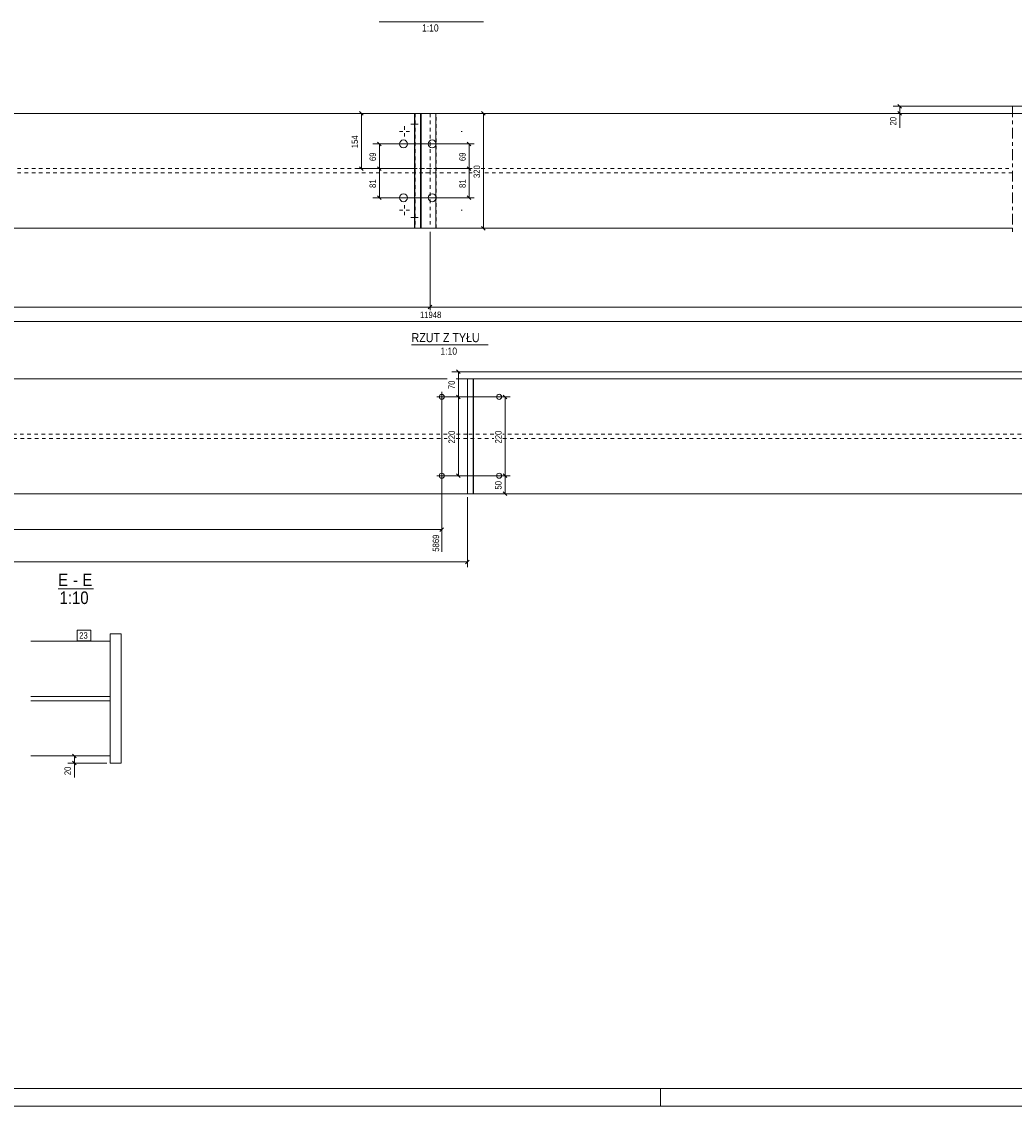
# Model space of a CAD drawing. Header units: millimetres. Extents: x 0 to 914, y 0 to 610.
# Tile 2 of 7: x 316 to 593, y 0 to 302. Entities that reach past the tile are written whole.
import ezdxf

# ---------------------------------------------------------------- set-up
doc = ezdxf.new("R2010")
doc.units = ezdxf.units.MM
for name, pattern in [('XKITLINE00', [0]), ('XKITLINE01', [4, 1, -1, 1, -1]), ('XKITLINE02', [4, 2, -2]), ('XKITLINE03', [6, 3, -1, 1, -1])]:
    doc.linetypes.add(name, pattern=pattern)
for name, color, linetype, lineweight in [('Arkusz rysunku', 3, 'Continuous', 0), ('Element', 2, 'Continuous', 0), ('Inny typ obiektu', 7, 'Continuous', 0), ('Wymiar', 4, 'Continuous', 0), ('Znak elementu', 2, 'Continuous', 0), ('Śruba', 3, 'Continuous', 0)]:
    doc.layers.add(name, color=color, linetype=linetype, lineweight=lineweight)
doc.styles.add('ARIAL', font='ARIAL.TTF')

msp = doc.modelspace()

# ---------------------------------------------------------------- linework, layer by layer
at = {"layer": 'Arkusz rysunku', "linetype": 'XKITLINE00', "lineweight": 0}
for p, q in [((5, 5), (909, 5)), ((494, 0), (494, 5)), ((0, 0), (914, 0))]:
    msp.add_line(p, q, dxfattribs=at)
at = {"layer": 'Element', "linetype": 'XKITLINE03', "lineweight": 0}
msp.add_line((592.09, 278.75), (592.09, 242.75), dxfattribs=at)
msp.add_line((592.09, 278.75), (592.09, 242.75), dxfattribs=at)
at = {"layer": 'Element', "linetype": 'XKITLINE00', "lineweight": 0}
for p, q in [((425.5, 276.75), (268.42, 276.75)), ((425.53, 276.75), (425.5, 276.75)), ((425.5, 244.75), (425.5, 276.75)), ((425.53, 276.75), (425.53, 244.75)), ((427.25, 276.75), (425.53, 276.75)), ((427.13, 244.75), (427.13, 276.75)), ((427.25, 244.75), (427.25, 276.75)), ((427.25, 276.75), (592.09, 276.75)), ((427.3, 276.75), (427.3, 244.75)), ((427.25, 260.15), (427.25, 261.35)), ((425.53, 244.75), (268.42, 244.75)), ((425.53, 244.75), (427.25, 244.75)), ((427.3, 244.75), (427.25, 244.75)), ((427.3, 244.75), (592.09, 244.75)), ((279.7, 202.75), (434.58, 202.75)), ((437.1, 202.75), (440.21, 202.75)), ((441.84, 202.75), (440.21, 202.75)), ((440.21, 170.75), (440.21, 202.75)), ((440.24, 170.75), (440.24, 202.75)), ((441.84, 170.75), (441.84, 202.75)), ((441.84, 202.75), (602.47, 202.75)), ((441.91, 202.75), (441.91, 170.75)), ((279.7, 170.75), (440.21, 170.75)), ((441.84, 170.75), (440.21, 170.75)), ((602.47, 170.75), (441.84, 170.75)), ((340.73, 95.65), (340.73, 131.65)), ((340.73, 131.65), (343.73, 131.65)), ((340.73, 131.65), (340.73, 95.65)), ((340.73, 131.65), (343.73, 131.65)), ((343.73, 131.65), (343.73, 95.65)), ((343.73, 95.65), (343.73, 131.65)), ((340.73, 129.65), (318.54, 129.65)), ((340.73, 114.25), (318.54, 114.25)), ((318.54, 114.25), (340.73, 114.25)), ((340.73, 113.05), (318.54, 113.05)), ((318.54, 113.05), (340.73, 113.05)), ((340.73, 113.05), (340.73, 114.25)), ((340.73, 113.05), (340.73, 114.25)), ((340.73, 113.05), (340.73, 113.05)), ((340.73, 97.65), (318.54, 97.65)), ((343.73, 95.65), (340.73, 95.65)), ((340.73, 95.65), (343.73, 95.65))]:
    msp.add_line(p, q, dxfattribs=at)
at = {"layer": 'Element', "linetype": 'XKITLINE01', "lineweight": 0}
for p, q in [((268.42, 276.75), (429.84, 276.75)), ((425.53, 276.75), (425.65, 276.75)), ((431.47, 276.75), (425.53, 276.75)), ((425.65, 276.75), (425.65, 244.75)), ((427.25, 276.75), (427.3, 276.75)), ((429.84, 276.75), (429.84, 244.75)), ((429.87, 276.75), (429.87, 244.75)), ((592.09, 276.75), (431.44, 276.75)), ((431.44, 276.75), (431.44, 244.75)), ((431.47, 244.75), (431.47, 276.75)), ((431.54, 244.75), (431.54, 276.75)), ((429.84, 261.35), (268.42, 261.35)), ((429.84, 260.15), (268.42, 260.15)), ((425.65, 260.15), (425.65, 261.35)), ((427.25, 261.35), (441.58, 261.35)), ((441.58, 260.15), (427.25, 260.15)), ((429.84, 260.15), (429.84, 261.35)), ((431.44, 260.15), (431.44, 261.35)), ((444.1, 261.35), (592.09, 261.35)), ((592.09, 260.15), (444.1, 260.15)), ((268.42, 244.75), (429.84, 244.75)), ((425.65, 244.75), (425.5, 244.75)), ((431.47, 244.75), (427.25, 244.75)), ((431.44, 244.75), (592.09, 244.75)), ((440.21, 202.75), (437.5, 202.75)), ((441.81, 202.75), (441.84, 202.75)), ((441.84, 202.75), (441.81, 202.75)), ((441.81, 170.75), (441.81, 202.75)), ((434.58, 187.35), (279.7, 187.35)), ((279.7, 186.15), (434.58, 186.15)), ((440.21, 187.35), (437.1, 187.35)), ((437.1, 186.15), (440.21, 186.15)), ((447.58, 187.35), (439.1, 187.35)), ((439.1, 186.15), (447.58, 186.15)), ((440.21, 186.15), (440.21, 187.35)), ((441.81, 186.15), (441.81, 187.35)), ((602.47, 187.35), (450.1, 187.35)), ((450.1, 186.15), (602.47, 186.15)), ((440.21, 170.75), (437.5, 170.75)), ((441.91, 170.75), (441.81, 170.75)), ((340.73, 129.65), (340.73, 129.65)), ((340.73, 97.65), (340.73, 129.65)), ((340.73, 129.65), (340.73, 129.65)), ((340.73, 129.65), (340.73, 97.65)), ((340.73, 114.25), (340.73, 113.05)), ((340.73, 113.05), (340.73, 113.05)), ((340.73, 97.65), (340.73, 97.65)), ((340.73, 97.65), (340.73, 97.65))]:
    msp.add_line(p, q, dxfattribs=at)
at = {"layer": 'Inny typ obiektu', "linetype": 'XKITLINE00', "lineweight": 0}
for p, q in [((415.64, 302.32), (444.72, 302.32)), ((424.67, 212.25), (445.96, 212.25)), ((326.2, 144.25), (336.08, 144.25))]:
    msp.add_line(p, q, dxfattribs=at)
at = {"layer": 'Wymiar', "linetype": 'XKITLINE00', "lineweight": 0}
for p, q in [((804.5, 278.75), (558.84, 278.75)), ((560.19, 279.26), (561.21, 278.24)), ((560.7, 276.75), (560.7, 278.75)), ((426.3, 276.75), (408.84, 276.75)), ((410.19, 277.26), (411.21, 276.24)), ((410.7, 261.35), (410.7, 276.75)), ((430.84, 276.75), (562.14, 276.75)), ((430.84, 276.75), (446.14, 276.75)), ((430.84, 276.75), (839.29, 276.75)), ((444.19, 277.26), (445.21, 276.24)), ((444.7, 244.75), (444.7, 276.75)), ((560.19, 277.26), (561.21, 276.24)), ((560.7, 276.75), (560.7, 272.73)), ((560.7, 276.75), (560.7, 272.73)), ((429.22, 268.25), (413.84, 268.25)), ((415.19, 268.76), (416.21, 267.74)), ((415.7, 261.35), (415.7, 268.25)), ((423.23, 268.25), (442.14, 268.25)), ((440.19, 268.76), (441.21, 267.74)), ((440.7, 261.35), (440.7, 268.25)), ((426.25, 261.35), (408.84, 261.35)), ((410.19, 261.86), (411.21, 260.84)), ((426.25, 261.35), (413.84, 261.35)), ((426.25, 261.35), (413.84, 261.35)), ((415.19, 261.86), (416.21, 260.84)), ((415.19, 261.86), (416.21, 260.84)), ((415.7, 253.25), (415.7, 261.35)), ((430.84, 261.35), (441.58, 261.35)), ((430.84, 261.35), (441.58, 261.35)), ((440.19, 261.86), (441.21, 260.84)), ((440.19, 261.86), (441.21, 260.84)), ((440.7, 253.25), (440.7, 261.35)), ((429.22, 253.25), (413.84, 253.25)), ((415.19, 253.76), (416.21, 252.74)), ((423.23, 253.25), (442.14, 253.25)), ((440.19, 253.76), (441.21, 252.74)), ((444.19, 245.26), (445.21, 244.24)), ((429.84, 243.75), (429.84, 221.87)), ((429.84, 243.75), (429.84, 221.87)), ((430.84, 244.75), (446.14, 244.75)), ((41.63, 222.75), (429.84, 222.75)), ((430.35, 223.26), (429.33, 222.24)), ((430.35, 223.26), (429.33, 222.24)), ((429.84, 222.75), (822.05, 222.75)), ((38.62, 218.75), (822.05, 218.75)), ((828.39, 204.75), (435.84, 204.75)), ((437.19, 205.26), (438.21, 204.24)), ((437.7, 197.75), (437.7, 204.75)), ((433.06, 196.75), (433.06, 154.59)), ((434.06, 197.75), (452.14, 197.75)), ((448.17, 197.75), (435.84, 197.75)), ((448.17, 197.75), (435.84, 197.75)), ((437.19, 198.26), (438.21, 197.24)), ((437.19, 198.26), (438.21, 197.24)), ((437.7, 175.75), (437.7, 197.75)), ((450.19, 198.26), (451.21, 197.24)), ((450.7, 175.75), (450.7, 197.75)), ((434.06, 175.75), (452.14, 175.75)), ((434.06, 175.75), (452.14, 175.75)), ((448.17, 175.75), (435.84, 175.75)), ((437.19, 176.26), (438.21, 175.24)), ((450.19, 176.26), (451.21, 175.24)), ((450.19, 176.26), (451.21, 175.24)), ((450.7, 170.75), (450.7, 175.75)), ((440.21, 169.75), (440.21, 150.31)), ((441.21, 170.75), (452.14, 170.75)), ((450.19, 171.26), (451.21, 170.24)), ((114.06, 160.75), (433.06, 160.75)), ((433.57, 161.26), (432.55, 160.24)), ((114.06, 151.75), (440.21, 151.75)), ((440.72, 152.26), (439.7, 151.24)), ((339.73, 97.65), (328.85, 97.65)), ((330.21, 98.16), (331.22, 97.14)), ((330.71, 95.65), (330.71, 97.65)), ((339.73, 95.65), (328.85, 95.65)), ((330.21, 96.16), (331.22, 95.14)), ((330.71, 95.65), (330.71, 91.63)), ((330.71, 95.65), (330.71, 91.63))]:
    msp.add_line(p, q, dxfattribs=at)
at = {"layer": 'Znak elementu', "linetype": 'XKITLINE00', "lineweight": 0}
for p, q in [((331.46, 132.75), (335.33, 132.75)), ((331.46, 129.75), (331.46, 132.75)), ((335.33, 129.75), (335.33, 132.75)), ((331.46, 129.75), (335.33, 129.75))]:
    msp.add_line(p, q, dxfattribs=at)
at = {"layer": 'Śruba', "linetype": 'XKITLINE00', "lineweight": 0}
for p, q in [((422.69, 273.15), (422.69, 272.22)), ((421.29, 271.75), (422.22, 271.75)), ((422.69, 270.35), (422.69, 271.28)), ((424.09, 271.75), (423.16, 271.75)), ((422.51, 268.25), (422.23, 268.25)), ((430.51, 268.25), (430.22, 268.25)), ((422.51, 253.25), (422.23, 253.25)), ((422.69, 251.15), (422.69, 250.22)), ((430.51, 253.25), (430.22, 253.25)), ((421.29, 249.75), (422.22, 249.75)), ((422.69, 248.35), (422.69, 249.28)), ((424.09, 249.75), (423.16, 249.75)), ((431.66, 197.75), (434.46, 197.75)), ((433.06, 196.35), (433.06, 199.15)), ((448.89, 197.75), (449.17, 197.75)), ((434.46, 175.75), (431.66, 175.75)), ((433.06, 177.15), (433.06, 174.35)), ((448.89, 175.75), (449.17, 175.75))]:
    msp.add_line(p, q, dxfattribs=at)
at = {"layer": 'Śruba', "linetype": 'XKITLINE02', "lineweight": 0}
for p, q in [((424.46, 273.75), (428.45, 273.75)), ((438.51, 271.75), (438.8, 271.75)), ((438.51, 249.75), (438.8, 249.75)), ((424.46, 247.75), (428.45, 247.75))]:
    msp.add_line(p, q, dxfattribs=at)
at = {"layer": 'Śruba', "linetype": 'XKITLINE00', "lineweight": 0}
for centre, radius in [((422.41, 268.25), 1.1), ((430.41, 268.25), 1.1), ((422.41, 253.25), 1.1), ((430.41, 253.25), 1.1), ((433.06, 197.75), 0.7), ((449.05, 197.75), 0.7), ((433.06, 175.75), 0.7), ((449.05, 175.75), 0.7)]:
    msp.add_circle(centre, radius, dxfattribs=at)

# ---------------------------------------------------------------- texts
at = {"layer": 'Inny typ obiektu', "style": 'ARIAL', "width": 0.85}
for s, height, p in [('1:10', 2, (427.58, 299.57)), ('RZUT Z TYŁU', 2.5, (424.67, 213)), ('1:10', 2, (432.72, 209.5)), ('E', 3.5, (326.2, 145)), ('E', 3.5, (332.96, 145)), ('-', 3.5, (330.36, 145)), ('1:10', 3.5, (326.59, 140))]:
    msp.add_text(s, height=height, dxfattribs=at).set_placement(p)
at = {"layer": 'Wymiar', "style": 'ARIAL', "width": 0.85}
for s, p in [('20', (559.74, 273.4)), ('154', (409.74, 267.05)), ('69', (414.74, 263.47)), ('69', (439.74, 263.47)), ('320', (443.74, 258.75)), ('81', (414.74, 255.97)), ('81', (439.74, 255.97)), ('70', (436.74, 199.91)), ('220', (436.74, 184.75)), ('220', (449.74, 184.75)), ('50', (449.74, 171.91)), ('5869', (432.34, 154.59)), ('20', (329.75, 92.3))]:
    msp.add_text(s, height=1.8, rotation=90.0002, dxfattribs=at).set_placement(p)
msp.add_text('11948', height=1.8, dxfattribs=at).set_placement((427, 219.71))
at = {"layer": 'Znak elementu', "style": 'ARIAL', "width": 0.85}
msp.add_text('23', height=1.8, dxfattribs=at).set_placement((332.06, 130.35))

doc.saveas('drawing.dxf')
